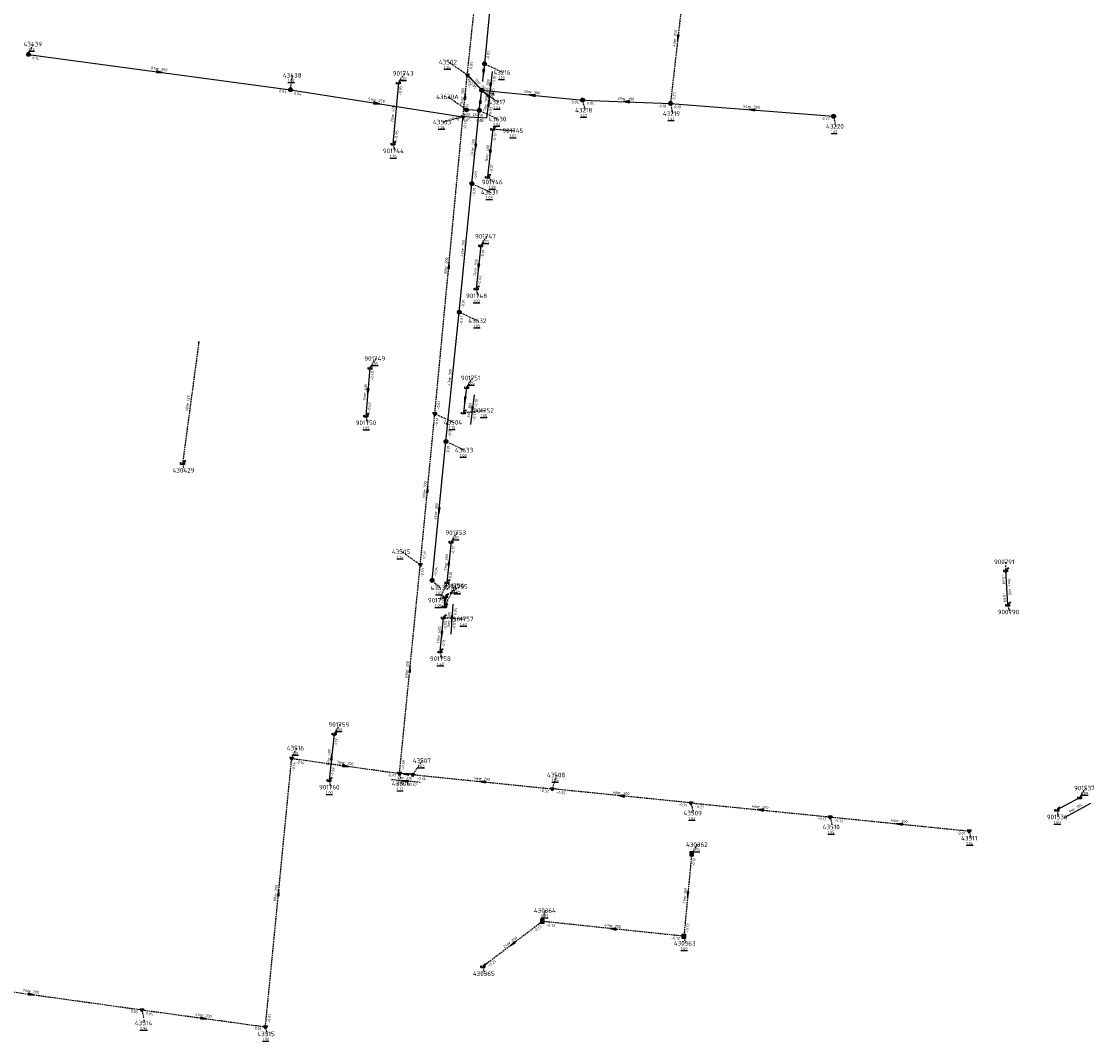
# Model space of a CAD drawing. Extents: x 188323 to 208361, y 565368 to 574910.
# Tile 96 of 256: x 201826 to 202178, y 567489 to 567823. Entities that reach past the tile are written whole.
import ezdxf

# ---------------------------------------------------------------- set-up
doc = ezdxf.new("R2010")
doc.units = 0
doc.linetypes.add('DASHDOT', pattern=[1, 0.5, -0.25, 0, -0.25])
doc.linetypes.add('DASHED', pattern=[0.75, 0.5, -0.25])
doc.layers.get('0').update_dxf_attribs({"linetype": 'CONTINUOUS'})
for name, color, linetype in [('RIO-AFM', 7, 'CONTINUOUS'), ('RIO-BOK', 7, 'CONTINUOUS'), ('RIO-DET', 7, 'CONTINUOUS'), ('RIO-KNP', 7, 'CONTINUOUS'), ('RIO-KNR', 7, 'CONTINUOUS'), ('RIO-LAG', 7, 'CONTINUOUS'), ('RIO-LAG_0B', 7, 'CONTINUOUS'), ('RIO-LAG_1B', 7, 'DASHED'), ('RIO-LAG_2B', 7, 'DASHED'), ('RIO-LEN', 7, 'CONTINUOUS'), ('RIO-MVD', 1, 'CONTINUOUS'), ('RIO-VRB', 6, 'DASHDOT'), ('RIO-VRH', 7, 'CONTINUOUS')]:
    doc.layers.add(name, color=color, linetype=linetype)
doc.styles.add('RIO-TXT', font='isocp.shx')

# ---------------------------------------------------------------- blocks, each defined once
blk = doc.blocks.new('L_VHR')
blk.add_lwpolyline([(-0.5, 0), (0.5, 0), (-0.5, 0.15), (-0.5, -0.15), (0.5, 0)])
blk = doc.blocks.new('K_IPR')
blk.add_lwpolyline([(-0.5, -0.5), (0.5, -0.5), (0.5, 0.5), (-0.5, 0.5)], close=True)
blk.add_solid([(-0.5, 0.5), (0.5, 0.5), (-0.5, -0.5), (0.5, -0.5)])
at = {"style": 'RIO-TXT', "flags": 1}
blk.add_attdef('KNOOPNAAM', (2, 2), '', height=1, dxfattribs=at)
blk = doc.blocks.new('K_UTB')
blk.add_lwpolyline([(0.5, 0.15), (0.5, -0.3), (-0.5, -0.3), (-0.5, 0.15), (-0.45, 0.15), (-0.45, -0.25), (0, -0.25), (0.45, -0.25), (0.45, 0.15)], close=True)
blk.add_lwpolyline([(0.85, 0.6), (0.55, 0.65), (0.614828, 0.459583), (0.850842, 0.598937)])
blk.add_arc((0.85, -0.25), 0.85, 90, 180)
at = {"style": 'RIO-TXT', "flags": 1}
blk.add_attdef('KNOOPNAAM', (2, 2), '', height=1, dxfattribs=at)
blk = doc.blocks.new('K_FIC')
blk.add_circle((0, 0), 0.0625)
at = {"style": 'RIO-TXT', "flags": 1}
blk.add_attdef('KNOOPNAAM', (2, 2), '', height=1, dxfattribs=at)
blk = doc.blocks.new('K_IPG')
blk.add_circle((0, 0), 0.5)
for points in [[(0, 0), (-0.5, 0), (-0.433013, 0.25)], [(0, 0), (-0.433013, -0.25), (-0.5, 0)], [(0, 0), (-0.433013, 0.25), (-0.25, 0.433013)], [(0, 0), (-0.25, -0.433013), (-0.433013, -0.25)], [(0, 0), (-0.25, 0.433013), (0, 0.5)], [(0, 0), (0, -0.5), (-0.25, -0.433013)], [(0, 0), (0, 0.5), (0.25, 0.433013)], [(0, 0), (0.25, 0.433013), (0.433013, 0.25)], [(0, 0), (0.433013, 0.25), (0.5, 0)], [(0, 0), (0.5, 0), (0.433013, -0.25)], [(0, 0), (0.433013, -0.25), (0.25, -0.433013)], [(0, 0), (0.25, -0.433013), (0, -0.5)]]:
    blk.add_solid(points)
at = {"style": 'RIO-TXT', "flags": 1}
blk.add_attdef('KNOOPNAAM', (2, 2), '', height=1, dxfattribs=at)
blk = doc.blocks.new('K_IPD')
blk.add_lwpolyline([(-0.496027, 0.307994), (0.503973, 0.307994), (0.003973, -0.558031)], close=True)
blk.add_solid([(-0.496027, 0.307994), (0.503973, 0.307994), (0.003973, -0.558031)])
at = {"style": 'RIO-TXT', "flags": 1}
blk.add_attdef('KNOOPNAAM', (2, 2), '', height=1, dxfattribs=at)
blk = doc.blocks.new('821_04______43216_____43681_')
at = {"layer": 'RIO-LAG_0B'}
blk.add_line((0, 0), (-1.036, -9.767), dxfattribs=at)
at = {"layer": 'RIO-VRH', "xscale": 2, "yscale": 2, "zscale": 2, "rotation": 263.9191}
blk.add_blockref('L_VHR', (-0.518, -4.8835), dxfattribs=at)
at = {"layer": 'RIO-AFM', "style": 'RIO-TXT'}
blk.add_text('r 300', height=0.9, rotation=443.9191, dxfattribs=at).set_placement((-1.1304, -5.9051))
at = {"layer": 'RIO-BOK', "style": 'RIO-TXT'}
for s, p in [('-0.01', (0.9578, -4.2252)), ('-0.25', (0.5034, -8.5222))]:
    blk.add_text(s, height=0.9, rotation=443.9191, dxfattribs=at).set_placement(p)
at = {"layer": 'RIO-LEN', "style": 'RIO-TXT'}
blk.add_text('6m', height=0.9, rotation=443.9191, dxfattribs=at).set_placement((-1.3008, -7.5161))
blk = doc.blocks.new('822_04______43217_____43502_')
at = {"layer": 'RIO-LAG_0B'}
blk.add_line((0, 0), (-6.73, 7.152), dxfattribs=at)
at = {"layer": 'RIO-AFM', "style": 'RIO-TXT'}
blk.add_text('r 315', height=0.9, rotation=313.2405, dxfattribs=at).set_placement((-3.7406, 4.706))
at = {"layer": 'RIO-BOK', "style": 'RIO-TXT'}
blk.add_text('-0.85', height=0.9, rotation=313.2405, dxfattribs=at).set_placement((-6.7899, 5.1732))
at = {"layer": 'RIO-LEN', "style": 'RIO-TXT'}
blk.add_text('7m', height=0.9, rotation=313.2405, dxfattribs=at).set_placement((-4.851, 5.8856))
blk = doc.blocks.new('823_04______43630_____43217_')
at = {"layer": 'RIO-LAG_0B'}
blk.add_line((0, 0), (1.156, 9.752), dxfattribs=at)
at = {"layer": 'RIO-VRH', "xscale": 2, "yscale": 2, "zscale": 2, "rotation": 83.2312}
blk.add_blockref('L_VHR', (0.578, 4.876), dxfattribs=at)
at = {"layer": 'RIO-AFM', "style": 'RIO-TXT'}
blk.add_text('r 300', height=0.9, rotation=83.2312, dxfattribs=at).set_placement((-0.0457, 3.8623))
at = {"layer": 'RIO-BOK', "style": 'RIO-TXT'}
for s, p in [('-0.08', (2.0636, 5.5152)), ('0.03', (1.555, 1.2252))]:
    blk.add_text(s, height=0.9, rotation=83.2312, dxfattribs=at).set_placement(p)
at = {"layer": 'RIO-LEN', "style": 'RIO-TXT'}
blk.add_text('7m', height=0.9, rotation=83.2312, dxfattribs=at).set_placement((-0.2364, 2.2536))
blk = doc.blocks.new('835_04______43507_____43506_')
at = {"layer": 'RIO-LAG_2B'}
blk.add_line((0, 0), (-9.781, 0.888), dxfattribs=at)
at = {"layer": 'RIO-VRH', "xscale": 2, "yscale": 2, "zscale": 2, "rotation": 174.794}
blk.add_blockref('L_VHR', (-4.8905, 0.444), dxfattribs=at)
at = {"layer": 'RIO-AFM', "style": 'RIO-TXT'}
blk.add_text('r 315', height=0.9, rotation=354.794, dxfattribs=at).set_placement((-5.9209, 1.0408))
at = {"layer": 'RIO-BOK', "style": 'RIO-TXT'}
for s, p in [('-0.39', (-8.5131, -0.6324)), ('-0.37', (-4.2097, -1.0218))]:
    blk.add_text(s, height=0.9, rotation=354.794, dxfattribs=at).set_placement(p)
at = {"layer": 'RIO-LEN', "style": 'RIO-TXT'}
blk.add_text('4m', height=0.9, rotation=354.794, dxfattribs=at).set_placement((-7.5344, 1.1868))
blk = doc.blocks.new('844_04______43630_____43630A_')
at = {"layer": 'RIO-LAG_0B'}
blk.add_line((0, 0), (-9.811, 0.461), dxfattribs=at)
at = {"layer": 'RIO-AFM', "style": 'RIO-TXT'}
blk.add_text('r 250', height=0.9, rotation=357.2869, dxfattribs=at).set_placement((-5.9612, 0.7815))
at = {"layer": 'RIO-BOK', "style": 'RIO-TXT'}
for p in [(-8.4781, -1.0029), (-4.1619, -1.2047)]:
    blk.add_text('-0.05', height=0.9, rotation=357.2869, dxfattribs=at).set_placement(p)
at = {"layer": 'RIO-LEN', "style": 'RIO-TXT'}
blk.add_text('4m', height=0.9, rotation=357.2869, dxfattribs=at).set_placement((-7.5795, 0.8572))
blk = doc.blocks.new('1412_90______901536____901537_')
at = {"layer": 'RIO-LAG'}
blk.add_line((0, 0), (8.619, 4.706), dxfattribs=at)
at = {"layer": 'RIO-AFM', "style": 'RIO-TXT'}
blk.add_text('r 315', height=0.9, rotation=28.6344, dxfattribs=at).set_placement((3.1219, 2.2744))
at = {"layer": 'RIO-LEN', "style": 'RIO-TXT'}
blk.add_text('9m', height=0.9, rotation=28.6344, dxfattribs=at).set_placement((1.7001, 1.498))
blk = doc.blocks.new('1438_90______901751____901752_')
at = {"layer": 'RIO-LAG'}
blk.add_line((0, 0), (-1.218, -9.746), dxfattribs=at)
at = {"layer": 'RIO-VRH', "xscale": 2, "yscale": 2, "zscale": 2, "rotation": 262.8496}
blk.add_blockref('L_VHR', (-0.609, -4.873), dxfattribs=at)
at = {"layer": 'RIO-AFM', "style": 'RIO-TXT'}
blk.add_text('r 300', height=0.9, rotation=442.8496, dxfattribs=at).set_placement((-1.2403, -5.883))
at = {"layer": 'RIO-BOK', "style": 'RIO-TXT'}
for s, p in [('-0.10', (0.8789, -4.2423)), ('-0.13', (0.3444, -8.5302))]:
    blk.add_text(s, height=0.9, rotation=442.8496, dxfattribs=at).set_placement(p)
at = {"layer": 'RIO-LEN', "style": 'RIO-TXT'}
blk.add_text('8m', height=0.9, rotation=442.8496, dxfattribs=at).set_placement((-1.4407, -7.4905))
blk = doc.blocks.new('1439_90______901755____901756_')
at = {"layer": 'RIO-LAG'}
blk.add_line((0, 0), (-0.693, -9.797), dxfattribs=at)
at = {"layer": 'RIO-VRH', "xscale": 2, "yscale": 2, "zscale": 2, "rotation": 265.9308}
blk.add_blockref('L_VHR', (-0.3465, -4.8985), dxfattribs=at)
at = {"layer": 'RIO-AFM', "style": 'RIO-TXT'}
blk.add_text('r 300', height=0.9, rotation=445.9308, dxfattribs=at).set_placement((-0.9229, -5.9408))
at = {"layer": 'RIO-BOK', "style": 'RIO-TXT'}
for s, p in [('0.04', (1.1429, -3.6499)), ('-0.03', (0.8018, -8.4989))]:
    blk.add_text(s, height=0.9, rotation=445.9308, dxfattribs=at).set_placement(p)
at = {"layer": 'RIO-LEN', "style": 'RIO-TXT'}
blk.add_text('3m', height=0.9, rotation=445.9308, dxfattribs=at).set_placement((-1.0366, -7.5568))

msp = doc.modelspace()

# ---------------------------------------------------------------- linework, layer by layer
at = {"layer": 'RIO-LAG'}
for p, q in [((201950.08, 567802.496), (201948.304, 567782.464)), ((201981.072, 567787.328), (201979.296, 567771.584)), ((201977.088, 567749.12), (201975.584, 567734.976)), ((201940.768, 567708.992), (201939.392, 567693.312)), ((201972.448, 567702.656), (201971.392, 567694.336)), ((201967.36, 567651.968), (201966.016, 567638.72)), ((202149.92, 567631.296), (202149.248, 567642.624)), ((201965.44, 567634.048), (201965.216, 567630.784)), ((201964.816, 567627.2), (201963.712, 567616)), ((201929.024, 567589.056), (201927.344, 567573.888)), ((202166.016, 567564.096), (202173.504, 567568.192))]:
    msp.add_line(p, q, dxfattribs=at)
at = {"layer": 'RIO-LAG_0B'}
for p, q in [((201982.576, 567853.632), (201978.304, 567808.704)), ((201828.784, 567811.776), (201914.688, 567800.192)), ((201978.304, 567808.704), (201977.696, 567803.072)), ((201977.408, 567800), (201972.672, 567804.992)), ((201914.688, 567800.192), (201971.264, 567791.296)), ((201976.624, 567793.408), (201977.408, 567800)), ((201977.408, 567800), (202010.496, 567796.8)), ((202010.496, 567796.8), (202039.296, 567795.712)), ((202039.296, 567795.712), (202092.8, 567791.488)), ((201976.624, 567793.408), (201972.4, 567793.6)), ((201974.192, 567769.408), (201976.624, 567793.408)), ((201970.064, 567727.296), (201974.192, 567769.408)), ((201965.696, 567684.864), (201970.064, 567727.296)), ((201961.136, 567639.36), (201965.696, 567684.864))]:
    msp.add_line(p, q, dxfattribs=at)
at = {"layer": 'RIO-LAG_1B'}
for p, q in [((201884.624, 567717.44), (201879.296, 567677.76)), ((202046.256, 567549.696), (202043.712, 567522.688)), ((201997.296, 567527.552), (201977.792, 567512.768)), ((202043.712, 567522.688), (201997.296, 567527.552))]:
    msp.add_line(p, q, dxfattribs=at)
at = {"layer": 'RIO-LAG_2B'}
for p, q in [((201972.672, 567804.992), (201977.904, 567854.592)), ((202044.192, 567838.592), (202039.296, 567795.712)), ((201971.264, 567791.296), (201972.672, 567804.992)), ((201962.032, 567694.016), (201971.264, 567791.296)), ((201957.264, 567644.48), (201962.032, 567694.016)), ((201950.448, 567576.064), (201957.264, 567644.48)), ((201906.48, 567492.992), (201915.104, 567580.992)), ((201915.104, 567580.992), (201950.448, 567576.064)), ((201954.736, 567575.68), (201950.448, 567576.064)), ((201954.736, 567575.68), (202000.56, 567571.008)), ((202046.064, 567566.4), (202000.56, 567571.008)), ((202046.064, 567566.4), (202091.696, 567561.792)), ((202091.696, 567561.792), (202137.264, 567557.184)), ((201793.376, 567508.672), (201865.984, 567498.56)), ((201865.984, 567498.56), (201906.48, 567492.992))]:
    msp.add_line(p, q, dxfattribs=at)
at = {"layer": 'RIO-VRB'}
for p, q in [((201828.79, 567811.78), (201830.3272, 567815.1432)), ((201972.68, 567805.02), (201966.5519, 567809.2559)), ((201950.08, 567802.5), (201952.0564, 567805.5558)), ((201978.3, 567808.7), (201984.4269, 567805.8622)), ((201914.68, 567800.21), (201915.3871, 567804.9232)), ((201977.4, 567800), (201982.8194, 567796.1519)), ((201972.4, 567793.62), (201966.2719, 567797.8559)), ((202010.5, 567796.8), (202011.2071, 567793.4868)), ((202039.3, 567795.7), (202040.0071, 567792.3868)), ((201971.26, 567791.29), (201964.6125, 567789.5679)), ((201976.62, 567793.42), (201982.7469, 567790.5822)), ((202092.8, 567791.5), (202093.5071, 567788.1868)), ((201981.07, 567787.32), (201988.0375, 567786.7913)), ((201948.3, 567782.46), (201948.8335, 567780.1316)), ((201979.3, 567771.6), (201981.2764, 567769.9442)), ((201974.19, 567769.42), (201980.3169, 567766.5822)), ((201977.09, 567749.1), (201979.0664, 567752.1558)), ((201975.58, 567734.96), (201976.1135, 567732.6316)), ((201970.07, 567727.27), (201976.1969, 567724.4322)), ((201940.77, 567709.01), (201942.7464, 567712.0658)), ((201972.44, 567702.64), (201974.4164, 567705.6958)), ((201939.39, 567693.34), (201939.9235, 567691.0116)), ((201962.03, 567694), (201968.1569, 567691.1622)), ((201971.4, 567694.34), (201978.475, 567695.04)), ((201965.69, 567684.89), (201971.8169, 567682.0522)), ((201879.3, 567677.77), (201879.8335, 567675.4416)), ((201967.36, 567651.95), (201969.3364, 567655.0058)), ((201957.27, 567644.49), (201951.1419, 567648.7259)), ((202149.24, 567642.65), (202149.2397, 567645.425)), ((201961.14, 567639.33), (201963.7591, 567636.9081)), ((201966.02, 567638.75), (201963.6031, 567632.8006)), ((201965.21, 567630.8), (201968.7469, 567637.6275)), ((201965.44, 567634.04), (201969.8349, 567637.2777)), ((202149.92, 567631.29), (202150.4535, 567628.9616)), ((201964.81, 567627.2), (201971.7775, 567626.6713)), ((201963.72, 567616), (201964.2535, 567613.6716)), ((201929.02, 567589.04), (201930.9964, 567592.0958)), ((201915.1, 567581), (201916.6372, 567584.3632)), ((201954.73, 567575.65), (201957.9918, 567580.238)), ((201927.35, 567573.86), (201927.8835, 567571.5316)), ((201950.45, 567576.04), (201951.1571, 567572.7268)), ((202000.56, 567571.02), (202001.9533, 567575.5494)), ((202173.51, 567568.2), (202175.4864, 567571.2558)), ((202046.07, 567566.39), (202046.7771, 567563.0768)), ((202166.02, 567564.11), (202166.5535, 567561.7816)), ((202091.69, 567561.82), (202092.3971, 567558.5068)), ((202137.27, 567557.16), (202137.8035, 567554.8316)), ((202046.26, 567549.69), (202048.2364, 567552.7458)), ((201997.29, 567527.52), (201998.3414, 567531.1097)), ((202043.71, 567522.7), (202044.2435, 567520.3716)), ((201977.8, 567512.78), (201978.3335, 567510.4516)), ((201865.98, 567498.56), (201866.8606, 567494.262)), ((201906.48, 567493), (201907.0135, 567490.6716))]:
    msp.add_line(p, q, dxfattribs=at)

# ---------------------------------------------------------------- block references
at = {"layer": 'RIO-DET'}
for name, p in [('821_04______43216_____43681_', (201980.8, 567806.208)), ('822_04______43217_____43502_', (201979.904, 567797.504)), ('823_04______43630_____43217_', (201979.12, 567790.912)), ('844_04______43630_____43630A_', (201979.12, 567790.912)), ('1438_90______901751____901752_', (201974.944, 567700.16)), ('1439_90______901755____901756_', (201967.936, 567631.552)), ('835_04______43507_____43506_', (201957.232, 567573.12)), ('1412_90______901536____901537_', (202168.512, 567561.6))]:
    msp.add_blockref(name, p, dxfattribs=at)
at = {"layer": 'RIO-KNP', "xscale": 1.25, "yscale": 1.25, "zscale": 1.25}
for name, p in [('K_IPG', (201828.784, 567811.776)), ('K_IPG', (201978.304, 567808.704)), ('K_IPD', (201972.672, 567804.992)), ('K_UTB', (201950.08, 567802.496)), ('K_FIC', (201977.696, 567803.072)), ('K_IPG', (201914.688, 567800.192)), ('K_IPG', (201977.408, 567800)), ('K_IPG', (202010.496, 567796.8)), ('K_IPG', (202039.296, 567795.712)), ('K_IPD', (201971.264, 567791.296)), ('K_IPG', (201972.4, 567793.6)), ('K_IPG', (201976.624, 567793.408)), ('K_IPG', (202092.8, 567791.488)), ('K_UTB', (201981.072, 567787.328)), ('K_UTB', (201948.304, 567782.464)), ('K_UTB', (201979.296, 567771.584)), ('K_IPG', (201974.192, 567769.408)), ('K_UTB', (201977.088, 567749.12)), ('K_UTB', (201975.584, 567734.976)), ('K_IPG', (201970.064, 567727.296)), ('K_FIC', (201884.624, 567717.44)), ('K_UTB', (201940.768, 567708.992)), ('K_UTB', (201972.448, 567702.656)), ('K_UTB', (201939.392, 567693.312)), ('K_IPD', (201962.032, 567694.016)), ('K_UTB', (201971.392, 567694.336)), ('K_IPG', (201965.696, 567684.864)), ('K_UTB', (201879.296, 567677.76)), ('K_UTB', (201967.36, 567651.968)), ('K_IPD', (201957.264, 567644.48)), ('K_IPG', (201961.136, 567639.36)), ('K_UTB', (202149.248, 567642.624)), ('K_UTB', (201966.016, 567638.72)), ('K_UTB', (201965.44, 567634.048)), ('K_UTB', (201965.216, 567630.784)), ('K_UTB', (202149.92, 567631.296)), ('K_UTB', (201964.816, 567627.2)), ('K_UTB', (201963.712, 567616)), ('K_UTB', (201929.024, 567589.056)), ('K_IPD', (201915.104, 567580.992)), ('K_UTB', (201927.344, 567573.888)), ('K_IPD', (201950.448, 567576.064)), ('K_IPD', (201954.736, 567575.68)), ('K_IPD', (202000.56, 567571.008)), ('K_IPD', (202046.064, 567566.4)), ('K_UTB', (202173.504, 567568.192)), ('K_UTB', (202166.016, 567564.096)), ('K_IPD', (202091.696, 567561.792)), ('K_IPD', (202137.264, 567557.184)), ('K_IPR', (202046.256, 567549.696)), ('K_IPR', (201997.296, 567527.552)), ('K_IPR', (202043.712, 567522.688)), ('K_UTB', (201977.792, 567512.768)), ('K_IPD', (201865.984, 567498.56)), ('K_IPD', (201906.48, 567492.992))]:
    msp.add_blockref(name, p, dxfattribs=at)
at = {"layer": 'RIO-VRH'}
for p, xscale, yscale, zscale, rotation in [((202041.75, 567817.15), 2, 2, 2, 263.4756), ((201871.735, 567805.995), 2, 2, 2, 352.3288), ((201978, 567805.88), 2, 2, 2, 263.9191), ((201971.97, 567798.155), 2, 2, 2, 84.0868), ((201993.95, 567798.4), 2, 2, 2, 534.4785), ((201942.97, 567795.75), 2, 2, 2, 351.0418), ((201977.01, 567796.71), 2, 2, 2, 83.2312), ((202024.9, 567796.25), 2, 2, 2, 537.8129), ((202066.05, 567793.6), 2, 2, 2, 535.5117), ((201975.405, 567781.42), 2, 2, 2, 264.21), ((201980.185, 567779.46), 2, 2, 2, 263.5674), ((201966.645, 567742.645), 2, 2, 2, 84.572), ((201976.335, 567742.03), 2, 2, 2, 263.8961), ((201940.08, 567701.175), 2, 2, 2, 264.9586), ((201971.92, 567698.49), 2, 2, 2, 262.8496), ((201959.65, 567669.245), 2, 2, 2, 84.4998), ((201963.415, 567662.11), 2, 2, 2, 264.2884), ((201966.69, 567645.35), 2, 2, 2, 444.195), ((201965.325, 567632.42), 1.997, 1.997, 1.997, 265.9308), ((201964.265, 567621.6), 2, 2, 2, 264.4329), ((201953.86, 567610.265), 2, 2, 2, 84.3016), ((201928.185, 567581.45), 2, 2, 2, 443.7135), ((201932.775, 567578.52), 2, 2, 2, 352.0137), ((201952.59, 567575.845), 2, 2, 2, 174.794), ((201977.645, 567573.335), 2, 2, 2, 534.2318), ((202023.315, 567568.705), 2, 2, 2, 174.1915), ((202068.88, 567564.105), 2, 2, 2, 534.28), ((202114.48, 567559.49), 2, 2, 2, 534.1631), ((201910.79, 567537), 2, 2, 2, 84.3969), ((202044.985, 567536.195), 2, 2, 2, 264.5942), ((202020.5, 567525.11), 2, 2, 2, 174.0726), ((201987.545, 567520.15), 2, 2, 2, 217.0959), ((201829.68, 567503.625), 2, 2, 2, 352.0575), ((201886.23, 567495.78), 2, 2, 2, 352.1839)]:
    msp.add_blockref('L_VHR', p, dxfattribs=dict(at, xscale=xscale, yscale=yscale, zscale=zscale, rotation=rotation))

# ---------------------------------------------------------------- texts
at = {"layer": 'RIO-AFM', "style": 'RIO-TXT'}
for s, rotation, p in [('r 250', 443.4756, (202041.1481, 567816.4028)), ('r 250', 352.3288, (201871.002, 567806.6255)), ('r 300', 84.0868, (201971.3893, 567797.4007)), ('r 300', 354.4785, (201993.1924, 567798.9856)), ('r 250', 351.0418, (201942.2499, 567796.3876)), ('r 300', 357.8129, (202024.1093, 567796.7892)), ('r 300', 355.5117, (202065.2824, 567794.1783)), ('r 400', 444.9156, (201948.6144, 567791.7172)), ('r 300', 84.21, (201974.8259, 567780.6642)), ('r 400', 443.5674, (201979.593, 567778.7111)), ('r 300', 84.4088, (201971.5535, 567747.5871)), ('r 300', 84.572, (201966.0707, 567741.8855)), ('r 300', 443.8961, (201975.7478, 567741.2777)), ('r 300', 84.0909, (201967.2993, 567705.3254)), ('r 630', 444.9586, (201939.5064, 567700.4118)), ('r 125', 442.3375, (201881.3494, 567696.8649)), ('r 300', 84.4998, (201959.0748, 567668.4865)), ('r 300', 84.2884, (201962.837, 567661.3535)), ('r 300', 444.195, (201966.107, 567644.5944)), ('r 400', 273.4343, (202150.0338, 567637.809)), ('r 400', 444.4329, (201963.6858, 567620.8418)), ('r 300', 84.3016, (201953.2821, 567609.5082)), ('r 400', 443.7135, (201927.5951, 567580.6995)), ('r 200', 352.0137, (201932.0435, 567579.1384)), ('r 200', 354.2318, (201976.8904, 567573.9279)), ('r 200', 354.1915, (202022.5605, 567569.2984)), ('r 200', 354.28, (202068.1249, 567564.6972)), ('r 200', 354.1631, (202113.7259, 567560.0838)), ('r 200', 84.3969, (201910.2134, 567536.2426)), ('r 160', 444.5942, (202044.403, 567535.436)), ('r 200', 354.0726, (202019.7469, 567525.7052)), ('r 200', 397.0959, (201986.5927, 567520.0658)), ('r 200', 352.0575, (201828.9496, 567504.2547)), ('r 200', 352.1839, (201885.4966, 567496.3979))]:
    msp.add_text(s, height=0.9, rotation=rotation, dxfattribs=at).set_placement(p)
at = {"layer": 'RIO-BOK', "style": 'RIO-TXT'}
for s, rotation, p in [('-0.01', 444.5626, (201979.8254, 567809.962)), ('0.14', 352.3288, (201829.9913, 567810.2064)), ('-0.85', 83.9825, (201974.2188, 567806.2655)), ('-0.85', 84.0868, (201973.6507, 567800.7973)), ('0.04', 352.3288, (201910.9719, 567799.35)), ('0.04', 351.0418, (201915.8457, 567798.6098)), ('-0.95', 444.9156, (201951.1016, 567798.2929)), ('-0.25', 354.4785, (201978.6595, 567798.4726)), ('0.23', 443.4756, (202040.849, 567796.9328)), ('-0.76', 84.0868, (201972.7966, 567792.5383)), ('0.04', 354.4785, (202006.8239, 567795.7678)), ('0.04', 357.8129, (202011.8462, 567795.3484)), ('0.18', 357.8129, (202035.6894, 567794.4529)), ('0.18', 355.5117, (202040.5869, 567794.1956)), ('-0.76', 351.0418, (201966.9971, 567790.5789)), ('0.03', 84.21, (201977.6542, 567789.7362)), ('0.27', 355.5117, (202089.1439, 567790.4146)), ('-0.76', 84.572, (201972.2664, 567787.075)), ('-0.95', 444.9156, (201949.8175, 567783.7314)), ('-0.19', 443.5674, (201981.9951, 567783.0903)), ('-0.21', 443.5674, (201980.847, 567772.8353)), ('-0.01', 84.21, (201975.7239, 567770.6716)), ('-0.01', 84.4088, (201975.1844, 567765.2022)), ('-0.01', 443.8961, (201978.0404, 567744.8755)), ('-0.04', 443.8961, (201977.1199, 567736.2042)), ('-0.01', 84.4088, (201971.5995, 567728.5269)), ('-0.01', 84.0909, (201971.041, 567723.0468)), ('-0.48', 444.9586, (201941.7976, 567704.8037)), ('-0.53', 444.9586, (201940.9066, 567694.6125)), ('-0.61', 84.572, (201963.5559, 567695.2613)), ('-0.61', 84.4998, (201963.0311, 567689.7843)), ('-0.01', 84.0909, (201967.2265, 567686.1384)), ('-0.01', 84.2884, (201966.6756, 567680.6703)), ('-0.53', 84.4998, (201958.7975, 567645.7494)), ('-0.12', 444.195, (201968.333, 567647.73)), ('-0.53', 84.3016, (201958.2565, 567640.2703)), ('-0.04', 84.2884, (201962.6722, 567640.5837)), ('0.01', 444.195, (201967.5534, 567640.0022)), ('-0.59', 273.4343, (202147.9271, 567641.1682)), ('-0.59', 273.4343, (202148.2821, 567635.299)), ('-0.03', 444.4329, (201965.8017, 567622.9839)), ('-0.11', 444.4329, (201965.2482, 567617.2586)), ('-1.12', 443.7135, (201929.9562, 567584.8123)), ('-0.14', 352.0137, (201916.2927, 567579.4198)), ('-0.14', 84.3969, (201916.0936, 567576.7826)), ('-1.09', 443.7135, (201928.8939, 567575.0993)), ('-0.39', 84.3016, (201951.9819, 567577.2941)), ('-0.37', 352.0137, (201946.1984, 567575.2431)), ('-0.36', 354.2318, (201955.9829, 567574.1172)), ('-0.32', 354.2318, (201996.3431, 567570.0656)), ('-0.32', 354.1915, (202001.8119, 567569.4863)), ('-0.21', 354.1915, (202041.8518, 567565.4384)), ('-0.21', 354.28, (202047.3242, 567564.8582)), ('-0.13', 354.28, (202087.4738, 567560.8619)), ('-0.13', 354.1631, (202092.9411, 567560.2857)), ('-0.01', 354.1631, (202133.0516, 567556.2106)), ('-0.10', 444.5942, (202047.2537, 567545.4783)), ('-0.13', 397.0959, (201994.857, 567523.9408)), ('-0.13', 354.0726, (201998.5387, 567525.9837)), ('-0.12', 444.5942, (202045.2347, 567523.9629)), ('-0.12', 354.0726, (202039.4902, 567521.7578)), ('-0.23', 397.0959, (201979.7611, 567512.509)), ('0.05', 352.0575, (201862.2671, 567497.7091)), ('0.05', 352.1839, (201867.1774, 567496.9834)), ('-0.01', 84.3969, (201908.0098, 567494.2566)), ('-0.01', 352.1839, (201902.2307, 567492.1938))]:
    msp.add_text(s, height=0.9, rotation=rotation, dxfattribs=at).set_placement(p)
at = {"layer": 'RIO-KNR', "style": 'RIO-TXT'}
for s, p in [('43439', (201827.1397, 567814.3932)), ('43502', (201963.3644, 567808.5059)), ('43438', (201912.1996, 567804.1732)), ('901743', (201948.2314, 567804.8058)), ('43216', (201981.2394, 567805.1122)), ('43630A', (201962.4469, 567797.1059)), ('43217', (201979.6319, 567795.4019)), ('43630', (201979.5594, 567789.8322)), ('43218', (202008.0196, 567792.7368)), ('43219', (202036.8196, 567791.6368)), ('43503', (201961.425, 567788.8179)), ('43220', (202090.3196, 567787.4368)), ('901745', (201984.2125, 567786.0413)), ('901744', (201945.0085, 567779.3816)), ('901746', (201977.4514, 567769.1942)), ('43631', (201977.1294, 567765.8322)), ('901747', (201975.2414, 567751.4058)), ('901748', (201972.2885, 567731.8816)), ('43632', (201973.0094, 567723.6822)), ('901749', (201938.9214, 567711.3158)), ('901751', (201970.5914, 567704.9458)), ('901752', (201974.65, 567694.29)), ('901750', (201936.0985, 567690.2616)), ('43504', (201964.9694, 567690.4122)), ('43633', (201968.6294, 567681.3022)), ('430429', (201876.0085, 567674.6916)), ('901753', (201965.5114, 567654.2558)), ('43505', (201947.9544, 567647.9759)), ('900791', (202145.4147, 567644.675)), ('43634', (201960.5716, 567636.1581)), ('901756', (201964.9219, 567636.8775)), ('901755', (201966.0099, 567636.5277)), ('901754', (201959.7781, 567632.0506)), ('900790', (202146.6285, 567628.2116)), ('901757', (201967.9525, 567625.9213)), ('901758', (201960.4285, 567612.9216)), ('901759', (201927.1714, 567591.3458)), ('43516', (201913.4497, 567583.6132)), ('43507', (201954.8043, 567579.488)), ('43506', (201947.9696, 567571.9768)), ('43508', (201998.7658, 567574.7994)), ('901760', (201924.0585, 567570.7816)), ('901537', (202171.6614, 567570.5058)), ('43509', (202043.5896, 567562.3268)), ('901536', (202162.7285, 567561.0316)), ('43510', (202089.2096, 567557.7568)), ('43511', (202134.616, 567554.0816)), ('430362', (202044.4114, 567551.9958)), ('430364', (201994.5164, 567530.3597)), ('430363', (202040.4185, 567519.6216)), ('430365', (201974.5085, 567509.7016)), ('43514', (201863.6731, 567493.512)), ('43515', (201903.826, 567489.9216))]:
    msp.add_text(s, height=1.5, dxfattribs=at).set_placement(p)
at = {"layer": 'RIO-LEN', "style": 'RIO-TXT'}
for s, rotation, p in [('43m', 443.4756, (202040.9044, 567814.2566)), ('87m', 352.3288, (201868.8611, 567806.9125)), ('33m', 354.4785, (201991.0423, 567799.1921)), ('57m', 351.0418, (201940.116, 567796.7226)), ('14m', 84.0868, (201971.1671, 567795.2522)), ('29m', 357.8129, (202021.9508, 567796.8703)), ('54m', 355.5117, (202063.1289, 567794.346)), ('20m', 444.9156, (201948.4247, 567789.5656)), ('24m', 84.21, (201974.6083, 567778.5152)), ('16m', 443.5674, (201979.3527, 567776.5645)), ('42m', 84.4088, (201971.3434, 567745.4374)), ('98m', 84.572, (201965.8667, 567739.7352)), ('14m', 443.8961, (201975.5198, 567739.1297)), ('43m', 84.0909, (201967.0773, 567703.1768)), ('16m', 444.9586, (201939.3182, 567698.26)), ('40m', 442.3375, (201881.0631, 567694.724)), ('50m', 84.4998, (201958.8681, 567666.3364)), ('46m', 84.2884, (201962.6223, 567659.2042)), ('13m', 444.195, (201965.8902, 567642.4453)), ('11m', 273.4343, (202149.9033, 567639.9651)), ('11m', 444.4329, (201963.4779, 567618.6919)), ('69m', 84.3016, (201953.068, 567607.3588)), ('15m', 443.7135, (201927.3602, 567578.5523)), ('36m', 352.0137, (201929.9042, 567579.4372)), ('46m', 354.2318, (201974.7412, 567574.1437)), ('46m', 354.1915, (202020.4114, 567569.5157)), ('46m', 354.28, (202065.9755, 567564.9112)), ('46m', 354.1631, (202111.577, 567560.3021)), ('88m', 84.3969, (201910.0028, 567534.0929)), ('27m', 444.5942, (202044.2011, 567533.2855)), ('47m', 354.0726, (202017.5983, 567525.927)), ('24m', 397.0959, (201984.8708, 567518.7618)), ('73m', 352.0575, (201826.8101, 567504.5518)), ('41m', 352.1839, (201883.3564, 567496.6904))]:
    msp.add_text(s, height=0.9, rotation=rotation, dxfattribs=at).set_placement(p)
at = {"layer": 'RIO-MVD', "style": 'RIO-TXT'}
for s, p in [('%%U1.12', (201828.7972, 567812.9932)), ('%%U1.25', (201965.0219, 567807.1059)), ('%%U1.02', (201913.8571, 567802.7732)), ('%%U1.28', (201950.5264, 567803.4058)), ('%%U1.19', (201982.8969, 567803.7122)), ('%%U1.23', (201981.2894, 567794.0019)), ('%%U1.47', (202009.6771, 567791.3368)), ('%%U1.26', (201963.0825, 567787.4179)), ('%%U1.03', (201981.2169, 567788.4322)), ('%%U1.41', (202038.4771, 567790.2368)), ('%%U1.07', (201986.5075, 567784.6413)), ('%%U1.61', (202091.9771, 567786.0368)), ('%%U1.26', (201947.3035, 567777.9816)), ('%%U1.28', (201979.7464, 567767.7942)), ('%%U1.03', (201978.7869, 567764.4322)), ('%%U1.03', (201977.5364, 567750.0058)), ('%%U1.03', (201974.5835, 567730.4816)), ('%%U1.03', (201974.6669, 567722.2822)), ('%%U1.05', (201941.2164, 567709.9158)), ('%%U1.05', (201972.8864, 567703.5458)), ('%%U1.05', (201976.945, 567692.89)), ('%%U1.05', (201938.3935, 567688.8616)), ('%%U1.15', (201966.6269, 567689.0122)), ('%%U1.03', (201970.2869, 567679.9022)), ('%%U1.05', (201967.8064, 567652.8558)), ('%%U1.14', (201949.6119, 567646.5759)), ('%%U1.03', (201962.2291, 567634.7581)), ('%%U1.05', (201967.2169, 567635.4775)), ('%%U1.05', (201968.3049, 567635.1277)), ('%%U1.05', (201962.0731, 567630.6506)), ('%%U1.40', (201970.2475, 567624.5213)), ('%%U1.40', (201962.7235, 567611.5216)), ('%%U1.00', (201929.4664, 567589.9458)), ('%%U1.00', (201915.1072, 567582.2132)), ('%%U1.03', (201956.4618, 567578.088)), ('%%U1.05', (202000.4233, 567573.3994)), ('%%U1.00', (201926.3535, 567569.3816)), ('%%U1.17', (201949.6271, 567570.5768)), ('%%U1.89', (202173.9564, 567569.1058)), ('%%U1.03', (202045.2471, 567560.9268)), ('%%U1.89', (202165.0235, 567559.6316)), ('%%U1.05', (202090.8671, 567556.3568)), ('%%U1.34', (202136.2735, 567552.6816)), ('%%U1.03', (202046.7064, 567550.5958)), ('%%U0.97', (201996.8114, 567528.9597)), ('%%U1.00', (202042.7135, 567518.2216)), ('%%U0.96', (201865.3306, 567492.112)), ('%%U1.00', (201905.4835, 567488.5216))]:
    msp.add_text(s, height=0.9, dxfattribs=at).set_placement(p)

doc.saveas('drawing.dxf')
